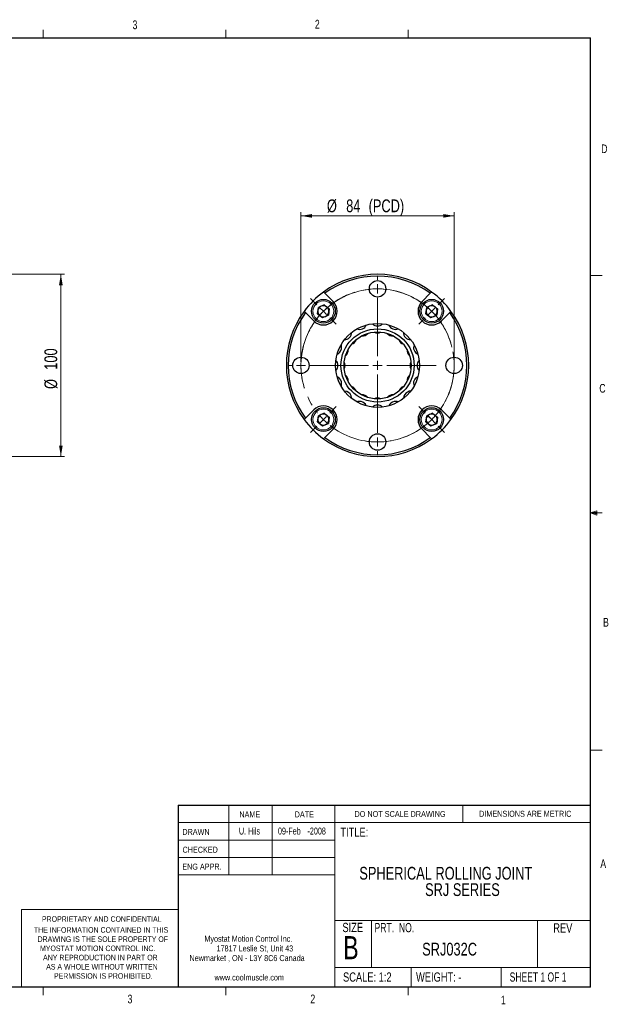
# Model space of a CAD drawing. Header units: millimetres. Extents: x 11 to 421, y 5 to 275.
# Tile 4 of 4: x 259 to 421, y 5 to 275. Entities that reach past the tile are written whole.
import ezdxf

# ---------------------------------------------------------------- set-up
doc = ezdxf.new("R2010")
doc.units = ezdxf.units.MM
doc.linetypes.add('CENTERX2', pattern=[20.32, 12.7, -2.54, 2.54, -2.54])
doc.styles.add('SLDTEXTSTYLE0', font='TXT', dxfattribs={"width": 0.75})
doc.styles.add('SLDTEXTSTYLE1', font='TXT', dxfattribs={"width": 0.694444})
doc.styles.add('SLDTEXTSTYLE2', font='TXT', dxfattribs={"width": 0.6875})
doc.dimstyles.new('SLDDIMSTYLE1', dxfattribs={"dimtxt": 3.5, "dimasz": 3, "dimexe": 0, "dimexo": 0.0625, "dimgap": 0.875, "dimtad": 1, "dimlfac": 2, "dimrnd": 1e-09, "dimzin": 12, "dimdsep": 46, "dimtxsty": 'SLDTEXTSTYLE0', "dimsah": 1, "dimcen": 0.09, "dimadec": 0, "dimazin": 0, "dimtfac": 1, "dimtofl": 0, "dimtmove": 0, "dimatfit": 3, "dimfxl": 1, "dimtolj": 1, "dimtzin": 12, "dimarcsym": 0})

# ---------------------------------------------------------------- blocks, each defined once
blk = doc.blocks.new('SW_NOTE_0')
at = {"color": 0, "linetype": 'Continuous', "lineweight": 0, "char_height": 1.651, "attachment_point": 1, "style": 'SLDTEXTSTYLE0'}
for s, insert in [('Myostat Motion Control Inc.', (0, 2.13)), ('17817 Leslie St, Unit 43', (3.32, -0.52)), ('Newmarket , ON - L3Y 8C6 Canada', (-4.09, -3.17)), ('www.coolmuscle.com', (2.76, -8.48))]:
    blk.add_mtext(s, dxfattribs=dict(at, insert=insert))
blk = doc.blocks.new('SW_NOTE_1')
at = {"color": 0, "linetype": 'Continuous', "lineweight": 0, "char_height": 1.524, "attachment_point": 1, "style": 'SLDTEXTSTYLE0'}
for s, insert in [('THE INFORMATION CONTAINED IN THIS', (0, 1.96)), ('DRAWING IS THE SOLE PROPERTY OF', (1, -0.56)), ('MYOSTAT MOTION CONTROL INC. ', (1.67, -3.08)), ('ANY REPRODUCTION IN PART OR', (2.51, -5.61)), ('AS A WHOLE WITHOUT WRITTEN', (3.37, -8.13)), ('PERMISSION IS PROHIBITED.', (5.5, -10.66))]:
    blk.add_mtext(s, dxfattribs=dict(at, insert=insert))
blk = doc.blocks.new('SW_NOTE_2')
at = {"color": 0, "linetype": 'Continuous', "lineweight": 0, "char_height": 1.905, "attachment_point": 1, "style": 'SLDTEXTSTYLE0'}
for s, insert in [('09-Feb', (0, 2.46)), ('-2008', (8.09, 2.46))]:
    blk.add_mtext(s, dxfattribs=dict(at, insert=insert))
blk = doc.blocks.new('SW_NOTE_3')
at = {"color": 0, "linetype": 'Continuous', "lineweight": 0, "char_height": 3.5, "attachment_point": 1, "style": 'SLDTEXTSTYLE0'}
for s, insert in [('SPHERICAL ROLLING JOINT', (0, 4.51)), ('SRJ SERIES', (18.03, 0.01))]:
    blk.add_mtext(s, dxfattribs=dict(at, insert=insert))
blk = doc.blocks.new('*D6')
at = {"color": 7, "linetype": 'Continuous', "lineweight": 0}
for p, q in [((230.24, 205.48), (271.74, 205.48)), ((270.74, 155.48), (270.74, 205.48)), ((230.24, 155.48), (271.74, 155.48))]:
    blk.add_line(p, q, dxfattribs=at)
for points in [[(270.74, 205.48), (270.24, 202.48), (271.24, 202.48)], [(270.74, 155.48), (271.24, 158.48), (270.24, 158.48)]]:
    blk.add_solid(points, dxfattribs=at)
at = {"color": 7, "linetype": 'Continuous', "lineweight": 0, "char_height": 3.5, "attachment_point": 1, "rotation": 90, "style": 'SLDTEXTSTYLE0'}
for s, insert in [('100', (266.23, 179.29)), ('%%c', (266.23, 174.01))]:
    blk.add_mtext(s, dxfattribs=dict(at, insert=insert))
blk = doc.blocks.new('*D20')
at = {"color": 7, "linetype": 'Continuous', "lineweight": 0}
for p, q in [((336.57, 181.48), (336.57, 222.48)), ((336.57, 221.48), (378.57, 221.48)), ((378.57, 181.48), (378.57, 222.48))]:
    blk.add_line(p, q, dxfattribs=at)
for points in [[(336.57, 221.48), (339.57, 220.98), (339.57, 221.98)], [(378.57, 221.48), (375.57, 221.98), (375.57, 220.98)]]:
    blk.add_solid(points, dxfattribs=at)
at = {"color": 7, "linetype": 'Continuous', "lineweight": 0, "char_height": 3.5, "attachment_point": 1, "style": 'SLDTEXTSTYLE0'}
for s, insert in [('%%c', (343.69, 225.99)), ('84', (348.97, 225.99)), (' (PCD)', (354.14, 225.99))]:
    blk.add_mtext(s, dxfattribs=dict(at, insert=insert))
blk = doc.blocks.new('SW_CENTERMARKSYMBOL_0')
at = {"color": 0, "linetype": 'Continuous', "lineweight": 0}
for p, q in [((0, 2.5), (0, 3.5)), ((0, 0), (0, 1.25)), ((0, 0), (0, -1.25)), ((0, -18.5), (0, -4.9)), ((-23.5, -21), (-24.5, -21)), ((-21, -21), (-22.25, -21)), ((-21, -21), (-19.75, -21)), ((-2.5, -21), (-16.1, -21)), ((0, -21), (-1.25, -21)), ((0, -21), (0, -19.75)), ((0, -21), (0, -22.25)), ((0, -21), (1.25, -21)), ((2.5, -21), (16.1, -21)), ((0, -23.5), (0, -37.1)), ((0, -42), (0, -40.75)), ((0, -42), (0, -43.25)), ((0, -44.5), (0, -45.5))]:
    blk.add_line(p, q, dxfattribs=at)
at = {"color": 0, "linetype": 'CENTERX2', "lineweight": 0}
for p, q in [((0, -2.5), (0, -18.5)), ((-18.5, -21), (-2.5, -21)), ((0, -39.5), (0, -23.5))]:
    blk.add_line(p, q, dxfattribs=at)
at = {"color": 0, "linetype": 'Continuous', "lineweight": 0}
for start, end in [(90, 93.4105), (86.5895, 90), (176.5895, 180), (180, 183.4105), (186.8209, 189.5493), (260.4507, 263.1791), (266.5895, 270), (270, 273.4105)]:
    blk.add_arc((0, -21), 21, start, end, dxfattribs=at)
at = {"color": 0, "linetype": 'CENTERX2', "lineweight": 0}
for start, end in [(96.8209, 173.1791), (276.8209, 83.1791)]:
    blk.add_arc((0, -21), 21, start, end, dxfattribs=at)
blk = doc.blocks.new('SW_CENTERMARKSYMBOL_1')
at = {"color": 0, "linetype": 'Continuous', "lineweight": 0}
for p, q in [((-1.77, 1.77), (-3.54, 3.54)), ((31.47, 1.77), (33.23, 3.54)), ((0, 0), (-0.88, 0.88)), ((0, 0), (0.88, -0.88)), ((14.85, -12.35), (14.85, 1.25)), ((29.7, 0), (28.81, -0.88)), ((29.7, 0), (30.58, 0.88)), ((1.77, -1.77), (3.54, -3.54)), ((27.93, -1.77), (26.16, -3.54)), ((12.35, -14.85), (-1.25, -14.85)), ((14.85, -14.85), (13.6, -14.85)), ((14.85, -14.85), (14.85, -13.6)), ((14.85, -14.85), (14.85, -16.1)), ((14.85, -14.85), (16.1, -14.85)), ((17.35, -14.85), (30.95, -14.85)), ((14.85, -17.35), (14.85, -30.95)), ((27.93, -27.93), (26.16, -26.16)), ((29.7, -29.7), (28.81, -28.81)), ((29.7, -29.7), (30.58, -30.58)), ((31.47, -31.47), (33.23, -33.23))]:
    blk.add_line(p, q, dxfattribs=at)
at = {"color": 0, "linetype": 'CENTERX2', "lineweight": 0}
for start, end in [(51.8209, 128.1791), (321.8209, 38.1791)]:
    blk.add_arc((14.85, -14.85), 21, start, end, dxfattribs=at)
at = {"color": 0, "linetype": 'Continuous', "lineweight": 0}
for start, end in [(135, 138.4105), (131.5895, 135), (45, 48.4105), (41.5895, 45), (141.8209, 148.6419), (311.5895, 315), (315, 318.4105), (301.3581, 308.1791)]:
    blk.add_arc((14.85, -14.85), 21, start, end, dxfattribs=at)
blk = doc.blocks.new('SW_CENTERMARKSYMBOL_2')
at = {"color": 0, "linetype": 'Continuous', "lineweight": 0}
for p, q in [((31.47, 31.47), (33.23, 33.23)), ((14.85, 17.35), (14.85, 30.95)), ((29.7, 29.7), (30.58, 30.58)), ((27.93, 27.93), (26.16, 26.16)), ((29.7, 29.7), (28.81, 28.81)), ((12.35, 14.85), (-1.25, 14.85)), ((14.85, 14.85), (13.6, 14.85)), ((14.85, 14.85), (14.85, 16.1)), ((14.85, 14.85), (14.85, 13.6)), ((14.85, 14.85), (16.1, 14.85)), ((17.35, 14.85), (30.95, 14.85)), ((14.85, 12.35), (14.85, -1.25)), ((1.77, 1.77), (3.54, 3.54)), ((27.93, 1.77), (26.16, 3.54)), ((0, 0), (-0.88, -0.88)), ((0, 0), (0.88, 0.88)), ((29.7, 0), (28.81, 0.88)), ((29.7, 0), (30.58, -0.88)), ((-1.77, -1.77), (-3.54, -3.54)), ((31.47, -1.77), (33.23, -3.54))]:
    blk.add_line(p, q, dxfattribs=at)
at = {"color": 0, "linetype": 'CENTERX2', "lineweight": 0}
for start, end in [(51.8209, 218.1791), (321.8209, 38.1791), (231.8209, 308.1791)]:
    blk.add_arc((14.85, 14.85), 21, start, end, dxfattribs=at)
at = {"color": 0, "linetype": 'Continuous', "lineweight": 0}
for start, end in [(45, 48.4105), (41.5895, 45), (221.5895, 225), (315, 318.4105), (225, 228.4105), (311.5895, 315)]:
    blk.add_arc((14.85, 14.85), 21, start, end, dxfattribs=at)

msp = doc.modelspace()

# ---------------------------------------------------------------- linework, layer by layer
at = {"color": 7, "linetype": 'Continuous', "lineweight": 30}
for p, q in [((15.9068, 270.3087), (415.9568, 270.3087)), ((415.9568, 9.9587), (415.9568, 270.3087)), ((345.3707, 197.9763), (343.1, 200.247)), ((372.0367, 200.247), (369.7659, 197.9763)), ((337.7967, 194.9437), (340.0674, 192.673)), ((341.1129, 194.6611), (341.3413, 196.3838)), ((341.1129, 194.6611), (342.4907, 193.6019)), ((342.9475, 197.0474), (341.3413, 196.3838)), ((342.9475, 197.0474), (344.3252, 195.9882)), ((344.3252, 195.9882), (344.0968, 194.2655)), ((370.8114, 194.6611), (371.0398, 196.3838)), ((370.8114, 194.6611), (372.1892, 193.6019)), ((372.6459, 197.0474), (371.0398, 196.3838)), ((372.6459, 197.0474), (374.0237, 195.9882)), ((374.0237, 195.9882), (373.7953, 194.2655)), ((375.0692, 192.673), (377.34, 194.9437)), ((342.4907, 193.6019), (344.0968, 194.2655)), ((372.1892, 193.6019), (373.7953, 194.2655)), ((340.0674, 168.2778), (337.7967, 166.0071)), ((377.34, 166.0071), (375.0692, 168.2778)), ((341.1129, 164.9626), (341.3413, 166.6853)), ((341.1129, 164.9626), (342.4907, 163.9034)), ((342.9475, 167.3489), (341.3413, 166.6853)), ((342.9475, 167.3489), (344.3252, 166.2898)), ((344.3252, 166.2898), (344.0968, 164.567)), ((370.8114, 164.9626), (371.0398, 166.6853)), ((370.8114, 164.9626), (372.1892, 163.9034)), ((372.6459, 167.3489), (371.0398, 166.6853)), ((372.6459, 167.3489), (374.0237, 166.2898)), ((374.0237, 166.2898), (373.7953, 164.567)), ((342.4907, 163.9034), (344.0968, 164.567)), ((343.1, 160.7038), (345.3707, 162.9745)), ((369.7659, 162.9745), (372.0367, 160.7038)), ((372.1892, 163.9034), (373.7953, 164.567)), ((302.9194, 59.8531), (415.9568, 59.8531)), ((302.9194, 59.8531), (302.9194, 9.9587)), ((415.9568, 9.9587), (15.9068, 9.9587))]:
    msp.add_line(p, q, dxfattribs=at)
at = {"color": 7, "linetype": 'Continuous', "lineweight": 0}
for p, q in [((265.9317, 270.3087), (265.9317, 272.4626)), ((315.9379, 270.3087), (315.9379, 272.4626)), ((365.9442, 270.3087), (365.9442, 272.4626)), ((415.9568, 205.1124), (419.1318, 205.1124)), ((415.9568, 140.0249), (417.6632, 140.6348)), ((417.6632, 140.6348), (417.6632, 139.4514)), ((415.9568, 140.0249), (417.6632, 140.2545)), ((415.9568, 140.0249), (419.1318, 140.0249)), ((415.9568, 140.0249), (417.6632, 139.4514)), ((415.9568, 140.0249), (417.6632, 139.7631)), ((415.9568, 74.9374), (419.1318, 74.9374)), ((316.8169, 59.8531), (316.8169, 40.8031)), ((328.7175, 59.8531), (328.7175, 40.8031)), ((345.8853, 59.8531), (345.8853, 9.9587)), ((380.921, 55.0906), (380.921, 59.8531)), ((302.9194, 55.0906), (415.9568, 55.0906)), ((302.9194, 50.3281), (345.8853, 50.3281)), ((302.9194, 45.5656), (345.8853, 45.5656)), ((345.8853, 40.8031), (302.9194, 40.8031)), ((259.9535, 31.2781), (259.9535, 9.9587)), ((302.9194, 31.2781), (259.9535, 31.2781)), ((345.8853, 28.2432), (415.9568, 28.2432)), ((355.9321, 28.2432), (355.9321, 15.366)), ((401.4296, 28.2432), (401.4296, 15.366)), ((345.8853, 15.366), (415.9568, 15.366)), ((366.793, 15.366), (366.793, 9.9587)), ((391.4795, 15.366), (391.4795, 9.9587)), ((265.9317, 9.9587), (265.9317, 7.8048)), ((315.9379, 9.9587), (315.9379, 7.8048)), ((365.9442, 9.9587), (365.9442, 7.8048))]:
    msp.add_line(p, q, dxfattribs=at)
at = {"color": 7, "linetype": 'Continuous', "lineweight": 30}
for centre, radius in [((357.5683, 201.4754), 2.25), ((342.7191, 195.3247), 3.25), ((372.4176, 195.3247), 3.25), ((357.5683, 180.4754), 11.5), ((357.5683, 180.4754), 10.0332), ((357.5683, 180.4754), 9.1755), ((336.5683, 180.4754), 2.25), ((378.5683, 180.4754), 2.25), ((342.7191, 165.6262), 3.25), ((372.4176, 165.6262), 3.25), ((357.5683, 159.4754), 2.25)]:
    msp.add_circle(centre, radius, dxfattribs=at)
at = {"color": 7, "linetype": 'Continuous', "lineweight": 0}
for centre in [(342.7191, 195.3247), (372.4176, 195.3247), (342.7191, 165.6262), (372.4176, 165.6262)]:
    msp.add_circle(centre, 2.85, dxfattribs=at)
at = {"color": 7, "linetype": 'Continuous', "lineweight": 30}
for centre, radius, start, end in [((357.5683, 180.4754), 25, 53.626927, 126.373073), ((357.5683, 180.4754), 24.5, 53.804371, 126.195629), ((357.5683, 180.4754), 25, 126.373073, 143.626927), ((357.5683, 180.4754), 25, 36.373073, 53.626927), ((342.7191, 195.3247), 3.75, 225, 45), ((372.4176, 195.3247), 3.75, 135, 315), ((357.5683, 180.4754), 25, 143.626927, 216.373073), ((357.5683, 180.4754), 24.5, 143.804371, 216.195629), ((342.7191, 195.3247), 1.505, 172.448281, 232.448281), ((342.7191, 195.3247), 1.505, 112.448281, 172.448281), ((342.7191, 195.3247), 1.505, 52.448281, 112.448281), ((342.7191, 195.3247), 1.505, 292.448281, 352.448281), ((342.7191, 195.3247), 1.505, 352.448281, 52.448281), ((372.4176, 195.3247), 1.505, 172.448281, 232.448281), ((372.4176, 195.3247), 1.505, 112.448281, 172.448281), ((372.4176, 195.3247), 1.505, 52.448281, 112.448281), ((372.4176, 195.3247), 1.505, 292.448281, 352.448281), ((372.4176, 195.3247), 1.505, 352.448281, 52.448281), ((357.5683, 180.4754), 24.5, 323.804371, 36.195629), ((357.5683, 180.4754), 25, 323.626927, 36.373073), ((342.7191, 195.3247), 1.505, 232.448281, 292.448281), ((357.5683, 193.243), 1.9329, 224.339489, 315.660511), ((372.4176, 195.3247), 1.505, 232.448281, 292.448281), ((348.5403, 189.5035), 1.933, 269.340251, 0.659749), ((352.6826, 192.2705), 1.9325, 246.826331, 338.173669), ((353.4115, 190.5109), 1.9569, 264.768978, 320.231022), ((357.5683, 191.3377), 1.9569, 242.268978, 297.731022), ((361.7252, 190.5109), 1.9569, 219.768978, 275.231022), ((362.4543, 192.2713), 1.9331, 201.844294, 293.155706), ((366.5964, 189.5035), 1.933, 179.340251, 270.659749), ((349.8875, 188.1562), 1.9569, 287.268978, 342.731022), ((365.2492, 188.1562), 1.9569, 197.268978, 252.731022), ((345.7995, 185.3138), 1.8789, 291.619957, 350.326849), ((346.2426, 185.4368), 1.4757, 342.705305, 27.648798), ((347.5328, 184.6322), 1.9569, 309.768978, 5.231022), ((367.6038, 184.6322), 1.9569, 174.768978, 230.231022), ((369.3634, 185.3611), 1.9325, 156.826331, 248.173669), ((345.0249, 180.6031), 1.6864, 355.656664, 48.07441), ((346.706, 180.4754), 1.9569, 332.268978, 27.731022), ((368.4307, 180.4754), 1.9569, 152.268978, 207.731022), ((370.3359, 180.4754), 1.9329, 134.339489, 225.660511), ((344.9981, 180.3584), 1.7124, 312.352359, 3.916567), ((345.7995, 175.637), 1.8789, 9.673151, 68.380043), ((346.1572, 175.5218), 1.5553, 333.55931, 16.086587), ((347.5328, 176.3186), 1.9569, 354.768978, 50.231022), ((367.6038, 176.3186), 1.9569, 129.768978, 185.231022), ((369.3642, 175.5894), 1.9331, 111.844294, 203.155706), ((348.5261, 171.4208), 1.9594, 20.861448, 90.237322), ((349.8875, 172.7946), 1.9569, 17.268978, 72.731022), ((365.2492, 172.7946), 1.9569, 107.268978, 162.731022), ((366.6229, 171.4332), 1.9594, 110.861448, 180.237322), ((366.4732, 172.119), 1.2695, 83.421281, 115.573025), ((349.2119, 171.5706), 1.2695, 353.421281, 25.573025), ((352.6069, 169.1497), 1.4757, 72.705305, 117.648798), ((352.7299, 168.7065), 1.8789, 21.619957, 80.326849), ((353.4115, 170.4399), 1.9569, 39.768978, 95.231022), ((357.5683, 169.6131), 1.9569, 62.268978, 117.731022), ((361.7252, 170.4399), 1.9569, 84.768978, 140.231022), ((362.4067, 168.7065), 1.8789, 99.673151, 158.380043), ((362.522, 169.0643), 1.5553, 63.55931, 106.086587), ((342.7191, 165.6262), 3.75, 315, 135), ((357.4406, 167.932), 1.6864, 85.656664, 138.07441), ((357.6853, 167.9052), 1.7124, 42.352359, 93.916567), ((372.4176, 165.6262), 3.75, 45, 225), ((357.5683, 180.4754), 25, 216.373073, 233.626927), ((342.7191, 165.6262), 1.505, 172.448281, 232.448281), ((342.7191, 165.6262), 1.505, 112.448281, 172.448281), ((342.7191, 165.6262), 1.505, 52.448281, 112.448281), ((342.7191, 165.6262), 1.505, 292.448281, 352.448281), ((342.7191, 165.6262), 1.505, 352.448281, 52.448281), ((372.4176, 165.6262), 1.505, 172.448281, 232.448281), ((372.4176, 165.6262), 1.505, 112.448281, 172.448281), ((372.4176, 165.6262), 1.505, 52.448281, 112.448281), ((357.5683, 180.4754), 25, 306.373073, 323.626927), ((372.4176, 165.6262), 1.505, 292.448281, 352.448281), ((372.4176, 165.6262), 1.505, 352.448281, 52.448281), ((342.7191, 165.6262), 1.505, 232.448281, 292.448281), ((372.4176, 165.6262), 1.505, 232.448281, 292.448281), ((357.5683, 180.4754), 25, 233.626927, 306.373073), ((357.5683, 180.4754), 24.5, 233.804371, 306.195629)]:
    msp.add_arc(centre, radius, start, end, dxfattribs=at)
for points in [[(342.7423, 200.6047), (342.8615, 200.4855), (342.9807, 200.3663), (343.1, 200.247)], [(372.0367, 200.247), (372.1559, 200.3663), (372.2751, 200.4855), (372.3943, 200.6047)], [(337.7967, 194.9437), (337.6774, 195.063), (337.5582, 195.1822), (337.439, 195.3014)], [(377.6976, 195.3014), (377.5784, 195.1822), (377.4592, 195.063), (377.34, 194.9437)], [(337.439, 165.6494), (337.5582, 165.7686), (337.6774, 165.8878), (337.7967, 166.0071)], [(377.34, 166.0071), (377.4592, 165.8878), (377.5784, 165.7686), (377.6976, 165.6494)], [(343.1, 160.7038), (342.9807, 160.5845), (342.8615, 160.4653), (342.7423, 160.3461)], [(372.3943, 160.3461), (372.2751, 160.4653), (372.1559, 160.5845), (372.0367, 160.7038)]]:
    msp.add_open_spline(points, degree=3, dxfattribs=at)

# ---------------------------------------------------------------- block references
at = {"color": 7, "linetype": 'Continuous', "lineweight": 0}
for name, p in [('SW_CENTERMARKSYMBOL_0', (357.5683, 201.4754)), ('SW_CENTERMARKSYMBOL_2', (342.7191, 165.6262)), ('SW_CENTERMARKSYMBOL_1', (342.7191, 195.3247)), ('SW_NOTE_2', (330.2615, 51.2813)), ('SW_NOTE_3', (352.5716, 38.4578)), ('SW_NOTE_1', (263.3542, 24.4643)), ('SW_NOTE_0', (310.1009, 21.9408))]:
    msp.add_blockref(name, p, dxfattribs=at)

# ---------------------------------------------------------------- texts
at = {"color": 7, "linetype": 'Continuous', "lineweight": 0, "attachment_point": 1}
for s, insert, char_height, style in [('3', (290.3913, 275.0699), 2.3813, 'SLDTEXTSTYLE0'), ('2', (340.3853, 275.2395), 2.3813, 'SLDTEXTSTYLE0'), ('D', (418.8794, 241.0714), 2.3813, 'SLDTEXTSTYLE0'), ('C', (418.368, 175.389), 2.3813, 'SLDTEXTSTYLE0'), ('B', (419.3916, 111.2288), 2.3813, 'SLDTEXTSTYLE0'), ('NAME', (319.6806, 58.1816), 1.651, 'SLDTEXTSTYLE0'), ('DATE', (334.8453, 58.1816), 1.651, 'SLDTEXTSTYLE0'), ('DO NOT SCALE DRAWING', (351.2507, 58.2586), 1.5875, 'SLDTEXTSTYLE0'), ('DIMENSIONS ARE METRIC', (385.4163, 58.3493), 1.651, 'SLDTEXTSTYLE0'), ('DRAWN', (304.0533, 53.3814), 1.651, 'SLDTEXTSTYLE0'), ('U. Hils', (319.5587, 53.737), 1.905, 'SLDTEXTSTYLE0'), ('TITLE:', (347.3752, 53.7549), 2.54, 'SLDTEXTSTYLE0'), ('CHECKED', (304.1075, 48.4955), 1.651, 'SLDTEXTSTYLE0'), ('ENG APPR.', (304.034, 43.8595), 1.651, 'SLDTEXTSTYLE0'), ('A', (418.6449, 45.0247), 2.3813, 'SLDTEXTSTYLE0'), ('PROPRIETARY AND CONFIDENTIAL', (265.5535, 29.4237), 1.524, 'SLDTEXTSTYLE0'), ('SIZE', (347.9364, 27.6167), 2.54, 'SLDTEXTSTYLE0'), ('PRT.  NO.', (356.7375, 27.5812), 2.54, 'SLDTEXTSTYLE1'), ('REV', (405.7417, 27.4819), 2.54, 'SLDTEXTSTYLE0'), ('B', (348.1368, 23.983), 6.35, 'SLDTEXTSTYLE0'), ('SRJ032C', (369.8046, 22.1506), 3.5, 'SLDTEXTSTYLE0'), ('SCALE: 1:2', (348.1054, 14.0233), 2.54, 'SLDTEXTSTYLE0'), ('WEIGHT: -', (368.1188, 14.0233), 2.54, 'SLDTEXTSTYLE0'), ('SHEET 1 OF 1', (393.7877, 14.0316), 2.54, 'SLDTEXTSTYLE2'), ('3', (289.0208, 7.9151), 2.3813, 'SLDTEXTSTYLE0'), ('2', (339.1483, 7.936), 2.3813, 'SLDTEXTSTYLE0'), ('1', (391.3712, 7.6548), 2.3813, 'SLDTEXTSTYLE0')]:
    msp.add_mtext(s, dxfattribs=dict(at, insert=insert, char_height=char_height, style=style))

# ---------------------------------------------------------------- dimensions: what is measured, and where the dimension line sits
at = {"color": 7, "linetype": 'Continuous', "lineweight": 0}
dim = msp.add_linear_dim(base=(378.5683, 221.4754), p1=(336.5683, 180.4754), p2=(378.5683, 180.4754), text='%%c<> (PCD)', dimstyle='SLDDIMSTYLE1', dxfattribs=at)
dim.commit()
dim.dimension.update_dxf_attribs({"geometry": '*D20', "text_midpoint": (356.2913, 221.4754), "dimtype": 160})
dim = msp.add_linear_dim(base=(270.738, 205.4754), p1=(229.238, 155.4754), p2=(229.238, 205.4754), angle=90, text='%%c<>', dimstyle='SLDDIMSTYLE1', dxfattribs=at)
dim.commit()
dim.dimension.update_dxf_attribs({"geometry": '*D6', "text_midpoint": (270.738, 180.5267), "dimtype": 160})

doc.saveas('drawing.dxf')
